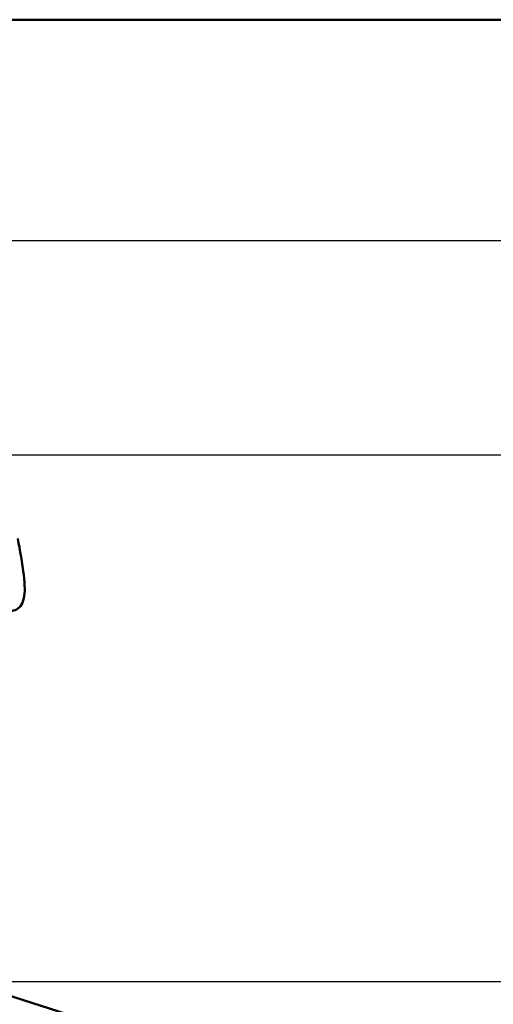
# Model space of a CAD drawing. Header units: millimetres. Extents: x 100 to 2000, y 93 to 4052.
# Tile 13 of 25: x 871 to 880, y 1518 to 1535. Entities that reach past the tile are written whole.
import ezdxf

# ---------------------------------------------------------------- set-up
doc = ezdxf.new("R2010")
doc.units = ezdxf.units.MM
doc.header["$LTSCALE"] = 10
doc.layers.add('Visible Edges(ISO)', color=7, linetype='Continuous', lineweight=50)
doc.layers.add('Visible Tangent Edges(ISO)', color=7, linetype='Continuous', lineweight=25)

msp = doc.modelspace()

# ---------------------------------------------------------------- linework, layer by layer
at = {"layer": 'Visible Edges(ISO)'}
for p, q in [((968.263, 1535.297), (852.863, 1535.297)), ((878.844, 1515.27), (870.117, 1518.05))]:
    msp.add_line(p, q, dxfattribs=at)
msp.add_open_spline([(871.051, 1525.995), (871.091, 1525.783), (871.137, 1525.547), (871.171, 1525.256), (871.177, 1525.17), (871.177, 1525.041), (871.174, 1524.981), (871.148, 1524.865), (871.128, 1524.818), (871.073, 1524.748), (871.04, 1524.725), (870.969, 1524.697), (870.931, 1524.692), (870.892, 1524.692)], degree=3, knots=[0, 0, 0, 0, 0.0647166, 0.0647166, 0.0910254, 0.0910254, 0.1077643, 0.1077643, 0.1247392, 0.1247392, 0.1411404, 0.1411404, 0.157146, 0.157146, 0.157146, 0.157146], dxfattribs=at)
at = {"layer": 'Visible Tangent Edges(ISO)'}
for p, q in [((956.501, 1531.332), (863.25, 1531.332)), ((956.466, 1527.491), (863.284, 1527.491)), ((951.009, 1518.05), (870.117, 1518.05))]:
    msp.add_line(p, q, dxfattribs=at)

doc.saveas('drawing.dxf')
